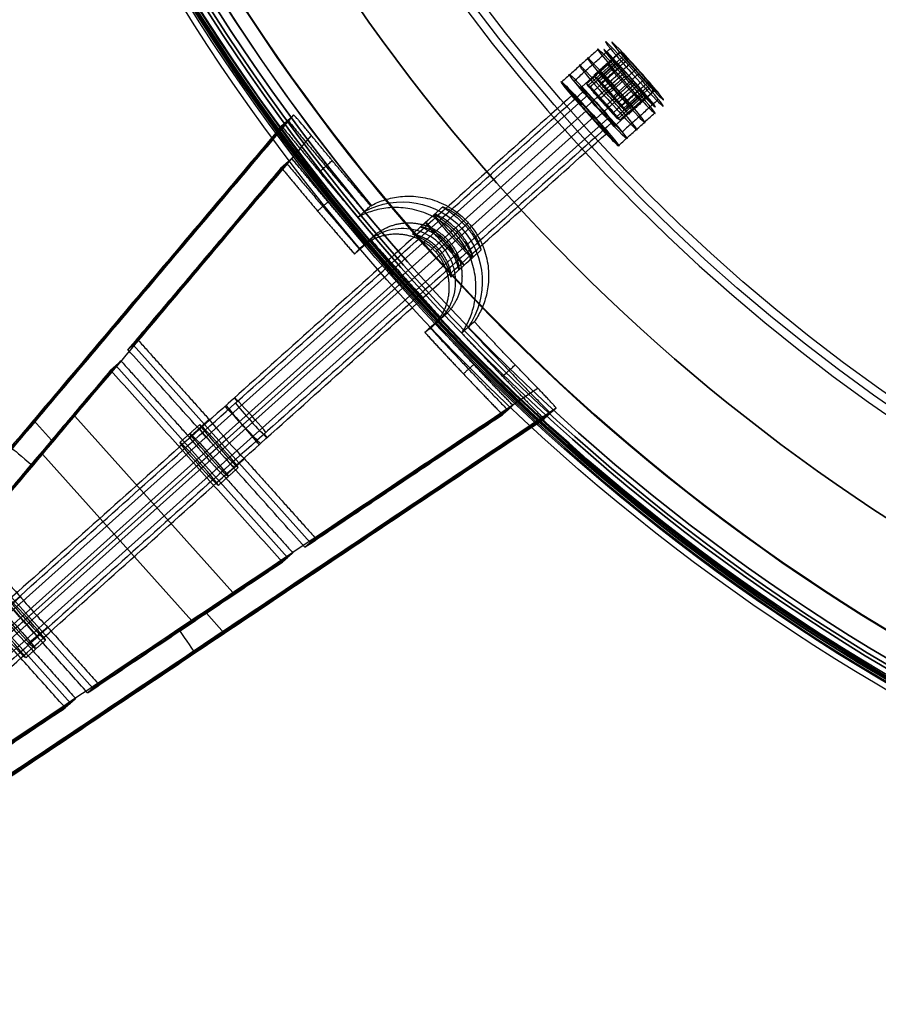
# Model space of a CAD drawing. Header units: millimetres. Extents: x -257 to 273, y -282 to 246.
# Tile 237 of 256: x -206 to -109, y -227 to -116. Entities that reach past the tile are written whole.
import ezdxf

# ---------------------------------------------------------------- set-up
doc = ezdxf.new("R2010")
doc.units = ezdxf.units.MM
doc.layers.add('Layer 01', color=7, linetype='Continuous', true_color=0x000000)

# ---------------------------------------------------------------- blocks, each defined once
blk = doc.blocks.new('Verpan Serie 430 Chair_Sæderamme til Serie430_Vink')
at = {"layer": 'Layer 01', "color": 254, "true_color": 0xcad1ee, "extrusion": (0, -1, 0)}
for centre, radius, start, end in [((0, 0), 226, 140.5635, 219.4365), ((0, 0), 202, 90, 270), ((0, 0, 27.5), 202.96, 90, 270)]:
    blk.add_arc(centre, radius, start, end, dxfattribs=at)
at = {"layer": 'Layer 01', "color": 254, "true_color": 0xcad1ee, "extrusion": (0, 1, 0)}
for centre, radius, start, end in [((0, 0, -27.5), 226, 320.4685, 39.5315), ((0, 0, -55), 226, 320.3436, 39.6564), ((0, 0, -55), 203.92, 270, 90)]:
    blk.add_arc(centre, radius, start, end, dxfattribs=at)
blk = doc.blocks.new('M6 x 130 Socket head cap screw')
at = {"layer": 'Layer 01', "color": 254, "true_color": 0xcad1ee}
for p, q in [((-4.88, 135.5), (-4.88, 130)), ((-4.38, 136), (-2.94, 136)), ((-2.21, 132, -1.27), (-2.21, 136, -1.27)), ((-2.21, 132, 1.27), (-2.21, 136, 1.27)), ((0, 136, 4.38), (0, 136, 2.55)), ((0, 136, -2.55), (0, 136, -4.38)), ((0, 132, -2.55), (0, 136, -2.55)), ((0, 132, 2.55), (0, 136, 2.55)), ((2.21, 132, -1.27), (2.21, 136, -1.27)), ((2.21, 132, 1.27), (2.21, 136, 1.27)), ((2.94, 136), (4.38, 136)), ((4.88, 135.5), (4.88, 130)), ((-1.47, 134, -2.55), (-2.94, 134)), ((-2.94, 134), (-1.47, 134, 2.55)), ((1.47, 134, -2.55), (-1.47, 134, -2.55)), ((-1.47, 134, 2.55), (1.47, 134, 2.55)), ((2.94, 134), (1.47, 134, -2.55)), ((1.47, 134, 2.55), (2.94, 134)), ((-2.94, 132), (2.94, 132)), ((0, 132, -2.55), (0, 132, 2.55)), ((-4.88, 130), (-2.94, 130)), ((-2.94, 130), (-2.94, 25.37)), ((0, 130, -4.88), (0, 130, -2.94)), ((0, 130, 2.94), (0, 130, 4.88)), ((2.94, 130), (2.94, 25.87)), ((2.94, 130), (4.88, 130))]:
    blk.add_line(p, q, dxfattribs=at)
blk.add_arc((-4.38, 135.5), 0.5, 90, 180, dxfattribs=at)
at = {"layer": 'Layer 01', "color": 254, "true_color": 0xcad1ee, "extrusion": (0, -1, 0)}
for centre, radius, start, end in [((0, 0, -135.5), 4.88, 90, 270), ((0, 0, -136), 4.38, 90, 270), ((0, 0, -136), 4.38, 270, 90), ((0, 0, -135.5), 4.88, 270, 90), ((0, 0, -132.75), 4.88, 90, 270), ((0, 0, -132.75), 4.88, 270, 90), ((0, 0, -130), 2.94, 90, 270), ((0, 0, -130), 2.94, 270, 90), ((0, 0, -77.56), 2.94, 90, 270), ((0, 0, -77.31), 2.94, 270, 90)]:
    blk.add_arc(centre, radius, start, end, dxfattribs=at)
at = {"layer": 'Layer 01', "color": 254, "true_color": 0xcad1ee, "extrusion": (0, 0, -1)}
blk.add_arc((-4.38, 135.5), 0.5, 90, 180, dxfattribs=at)
at = {"layer": 'Layer 01', "color": 254, "true_color": 0xcad1ee, "extrusion": (0, 1, 0)}
for start, end in [(270, 90), (90, 270)]:
    blk.add_arc((0, 0, 130), 4.88, start, end, dxfattribs=at)
at = {"layer": 'Layer 01', "color": 254, "true_color": 0xcad1ee}
for points in [[(-1.47, 136, -2.55), (-2.94, 136)], [(-2.94, 132), (-2.94, 136)], [(-2.94, 136), (-1.47, 136, 2.55)], [(1.47, 136, -2.55), (-1.47, 136, -2.55)], [(-1.47, 136, 2.55), (1.47, 136, 2.55)], [(-1.47, 136, -2.55), (-1.47, 132, -2.55)], [(-1.47, 136, 2.55), (-1.47, 132, 2.55)], [(0, 135.5, 4.88), (0, 130, 4.88)], [(0, 130, -4.88), (0, 135.5, -4.88)], [(1.47, 136, -2.55), (1.47, 132, -2.55)], [(2.94, 136), (1.47, 136, -2.55)], [(1.47, 136, 2.55), (2.94, 136)], [(1.47, 136, 2.55), (1.47, 132, 2.55)], [(2.94, 136), (2.94, 132)], [(-1.47, 132, -2.55), (-2.94, 132)], [(-2.94, 132), (-1.47, 132, 2.55)], [(1.47, 132, -2.55), (-1.47, 132, -2.55)], [(-1.47, 132, 2.55), (1.47, 132, 2.55)], [(2.94, 132), (1.47, 132, -2.55)], [(1.47, 132, 2.55), (2.94, 132)], [(0, 130, 2.94), (0, 25.62, 2.94)], [(0, 25.12, -2.94), (0, 130, -2.94)]]:
    blk.add_open_spline(points, degree=1, dxfattribs=at)
blk = doc.blocks.new('Vepan Serie 430 - Upholstery')
at = {"layer": 'Layer 01', "color": 250, "true_color": 0x404040, "extrusion": (0, -1, 0)}
for centre, radius in [((0, 0, -65.32), 224.34), ((0, 0, -64.32), 224.26), ((0, 0, -61.33), 229.1), ((0, 0, -61.33), 228), ((0, 0, -61.33), 227), ((0, 0, -60.83), 228), ((0, 0, -60.33), 230.1), ((0, 0, -60.33), 229.1), ((0, 0, -60.83), 227), ((0, 0, -59.83), 230.1), ((0, 0, -59.33), 230.1), ((0, 0, -59.83), 229.1), ((0, 0, -59.33), 229.1), ((0, 0, -58.92), 228.88), ((0, 0, -58.09), 229.43), ((0, 0, -56.73), 228.6), ((0, 0, -56.73), 228.6), ((0, 0, -56.73), 227.6), ((0, 0, -56.73), 227.6), ((0, 0, -28.36), 227.6), ((0, 0, -28.36), 228.6), ((0, 0), 213.6), ((0, 0), 228.6), ((0, 0, 0.5), 213.6)]:
    blk.add_arc(centre, radius, 90, 270, dxfattribs=at)
at = {"layer": 'Layer 01', "color": 250, "true_color": 0x404040, "extrusion": (0, 1, 0)}
for centre, radius in [((0, 0, 61.33), 229), ((0, 0, 60.33), 228), ((0, 0, 60.33), 227), ((0, 0, 58.81), 228.71), ((0, 0, 57.98), 229.27), ((0, 0), 227.6), ((0, 0, -1), 227.6), ((0, 0, -1), 213.6)]:
    blk.add_arc(centre, radius, 270, 90, dxfattribs=at)
blk = doc.blocks.new('Verpan Serie 430 Chair_Afstandsklods_extruderet_med nedsænket bundplade')
at = {"layer": 'Layer 01', "color": 253, "true_color": 0x999999}
for p, q in [((-6, -55.31, -2), (-6, -0.31, -2)), ((0, 0, 7), (0, -6.75, 7)), ((0, 0, 7), (0, -0.1, 4)), ((0, -0.33, -2.46), (0, -3.4, -90.46)), ((0, -0.33, -2.46), (0, -10.32, -2.11)), ((6, -55.31, -2), (6, -0.31, -2)), ((-13.35, -1.66, -40.51), (13.35, -1.66, -40.51)), ((-22.15, -3.21, 0.54), (-8.49, -6.6, -96.46)), ((-15.32, -56.92, -47.96), (-15.32, -4.91, -47.96)), ((-5.92, -5.33, -2.29), (5.92, -5.33, -2.29)), ((15.32, -56.92, -47.96), (15.32, -4.91, -47.96)), ((0, -6.75, -90.46), (0, -6.75, -87.84)), ((0, -6.75, 4), (0, -6.75, 7)), ((-16.81, -55.8, -15.88), (-16.81, -10.81, -15.88)), ((0, -10.32, -2.11), (0, -13.3, -87.46)), ((16.81, -55.8, -15.88), (16.81, -10.81, -15.88)), ((-12.67, -56.82, -45.23), (-12.67, -11.83, -45.23)), ((-12.6, -11.85, -45.73), (12.6, -11.85, -45.73)), ((12.67, -56.82, -45.23), (12.67, -11.83, -45.23)), ((-8.43, -57.87, -75.32), (-8.43, -12.88, -75.32)), ((0, -13.25, 4), (0, -13.25, 7)), ((0, -13.25, -90.46), (0, -13.25, -87.61)), ((0, -41.75, -29.15), (0, -13.25, -29.15)), ((0, -41.75, -58.3), (0, -13.25, -58.3)), ((0, -41.75, -32.15), (0, -13.25, -32.15)), ((0, -41.75, -61.3), (0, -13.25, -61.3)), ((0, -13.25, -61.3), (0, -13.25, -58.3)), ((0, -13.25, -32.15), (0, -13.25, -29.15)), ((0, -13.25, 7), (0, -41.75, 7)), ((8.43, -57.87, -75.32), (8.43, -12.88, -75.32)), ((-8.49, -30.91, -96.46), (-22.15, -30.91, 0.54)), ((22.15, -30.91, 0.54), (8.49, -30.91, -96.46)), ((-14.94, -33.3, -29.15), (-18.68, -33.3, -2.62)), ((-14.94, -33.77, -29.15), (14.94, -33.77, -29.15)), ((-14.51, -33.87, -32.15), (14.51, -33.87, -32.15)), ((-10.83, -34.33, -58.3), (-14.51, -34.33, -32.15)), ((14.51, -34.33, -32.15), (10.83, -34.33, -58.3)), ((18.68, -33.3, -2.62), (14.94, -33.3, -29.15)), ((-10.83, -34.78, -58.3), (10.83, -34.78, -58.3)), ((-10.41, -34.89, -61.3), (10.41, -34.89, -61.3)), ((-6.46, -35.38, -89.34), (-10.41, -35.38, -61.3)), ((10.41, -35.38, -61.3), (6.46, -35.38, -89.34)), ((0, -41.75, -90.46), (0, -41.75, -87.46)), ((0, -41.75, -61.3), (0, -41.75, -58.3)), ((0, -41.75, -32.15), (0, -41.75, -29.15)), ((0, -41.75, 4), (0, -41.75, 7)), ((0, -48.25, 4), (0, -48.25, 7)), ((0, -48.25, -32.15), (0, -48.25, -29.15)), ((0, -48.25, -61.3), (0, -48.25, -58.3)), ((0, -48.25, -90.46), (0, -48.25, -87.46)), ((0, -56.26, -29.15), (0, -48.25, -29.15)), ((0, -57.28, -58.3), (0, -48.25, -58.3)), ((0, -56.37, -32.15), (0, -48.25, -32.15)), ((0, -57.39, -61.3), (0, -48.25, -61.3)), ((0, -48.25, 7), (0, -55, 7)), ((0, -55.1, 4), (0, -55, 7)), ((0, -56.37, -32.15), (0, -56.26, -29.15)), ((-16.11, -56.72, -42.37), (-13.08, -56.72, -42.37)), ((0, -57.39, -61.3), (0, -57.28, -58.3)), ((13.08, -56.72, -42.37), (16.11, -56.72, -42.37)), ((0, -58.4, -90.46), (0, -58.3, -87.46))]:
    blk.add_line(p, q, dxfattribs=at)
at = {"layer": 'Layer 01', "color": 253, "true_color": 0x999999, "extrusion": (0.139413, -0.034559, -0.989631)}
blk.add_arc((-7.73, -17.52, 45.62), 3, 256.2165, 345.9376, dxfattribs=at)
at = {"layer": 'Layer 01', "color": 253, "true_color": 0x999999, "extrusion": (0.139413, 0.034559, 0.989631)}
blk.add_arc((-7.73, -17.52, -45.62), 3, 256.2165, 345.9376, dxfattribs=at)
at = {"layer": 'Layer 01', "color": 253, "true_color": 0x999999}
for centre, start, end in [((0, -10, -89.45), 0, 180), ((0, -10, 5.02), 0, 180), ((0, -10, 5.02), 180, 0), ((0, -10, -89.34), 180, 0), ((0, -10, -30.65), 203.9817, 336.0183), ((0, -10, -59.8), 226.0282, 313.9718), ((0, -45, -89.26), 0, 180), ((0, -45, -59.8), 0, 180), ((0, -45, -30.65), 0, 180), ((0, -45, 5.02), 0, 180), ((0, -45, -32.15), 180, 0), ((0, -45, -61.3), 180, 0), ((0, -45, 5.02), 180, 0), ((0, -45, -30.65), 180, 0), ((0, -45, -59.8), 180, 0), ((0, -45, -89.26), 180, 0)]:
    blk.add_arc(centre, 3.25, start, end, dxfattribs=at)
at = {"layer": 'Layer 01', "color": 253, "true_color": 0x999999, "extrusion": (0, 0, -1)}
for centre, start, end in [((0, -10, 29.15), 202.9748, 337.0252), ((0, -10, 32.15), 204.9964, 335.0036), ((0, -10, 58.3), 224.7137, 315.2863), ((0, -10, 61.3), 227.3747, 312.6253), ((0, -45, 61.3), 0, 180), ((0, -45, 58.3), 0, 180), ((0, -45, 32.15), 0, 180), ((0, -45, 29.15), 0, 180), ((0, -45, 29.15), 180, 0), ((0, -45, 58.3), 180, 0)]:
    blk.add_arc(centre, 3.25, start, end, dxfattribs=at)
at = {"layer": 'Layer 01', "color": 253, "true_color": 0x999999, "extrusion": (0, -1, 0)}
blk.add_arc((0, -2, 27.54), 9, 13.3939, 166.6061, dxfattribs=at)
at = {"layer": 'Layer 01', "color": 253, "true_color": 0x999999, "extrusion": (0, 1, 0)}
for centre, radius, start, end in [((0, -2, -27.73), 6, 350.779, 90), ((0, -2, -27.73), 6, 90, 189.221), ((0, -99.46, -31.01), 9, 19.4712, 90), ((0, -99.46, -31.01), 9, 90, 160.5288), ((0, -99.46, -35.83), 12, 57.4419, 90), ((0, -99.46, -35.83), 12, 90, 122.5581)]:
    blk.add_arc(centre, radius, start, end, dxfattribs=at)
at = {"layer": 'Layer 01', "color": 253, "true_color": 0x999999}
for points, knots in [([(-22.15, -3.21, 0.54), (-22.15, -2.81, 0.54), (-22.07, -2.42, 0.54), (-21.84, -1.88, 0.53), (-21.74, -1.7, 0.52), (-21.52, -1.38, 0.51), (-21.39, -1.23, 0.51), (-21.11, -0.95, 0.49), (-20.95, -0.83, 0.49), (-20.63, -0.62, 0.47), (-20.45, -0.53, 0.46), (-20.09, -0.38, 0.45), (-19.89, -0.32, 0.44), (-19.51, -0.25, 0.42), (-19.31, -0.23, 0.41), (-19.12, -0.23, 0.4)], [-4.743849, -4.743849, -4.743849, -4.743849, -3.557887, -3.557887, -2.964905, -2.964905, -2.371924, -2.371924, -1.778943, -1.778943, -1.185962, -1.185962, -0.592981, -0.592981, 0, 0, 0, 0]), ([(19.12, -0.23, 0.4), (19.31, -0.23, 0.41), (19.51, -0.25, 0.42), (19.9, -0.32, 0.44), (20.09, -0.38, 0.45), (20.63, -0.6, 0.47), (20.97, -0.82, 0.49), (21.39, -1.23, 0.51), (21.52, -1.38, 0.51), (21.75, -1.71, 0.52), (21.84, -1.88, 0.53), (21.99, -2.24, 0.54), (22.05, -2.43, 0.54), (22.13, -2.82, 0.54), (22.15, -3.01, 0.54), (22.15, -3.21, 0.54)], [-4.743423, -4.743423, -4.743423, -4.743423, -4.150495, -4.150495, -3.557567, -3.557567, -2.371712, -2.371712, -1.778784, -1.778784, -1.185856, -1.185856, -0.592928, -0.592928, 0, 0, 0, 0]), ([(-5.99, -3.48, -92.74), (-6.36, -3.49, -93.07), (-6.69, -3.59, -93.42), (-7.29, -3.9, -94.15), (-7.54, -4.1, -94.52), (-7.85, -4.49, -95.06), (-7.95, -4.63, -95.24), (-8.12, -4.93, -95.58), (-8.2, -5.1, -95.74), (-8.33, -5.47, -96.05), (-8.38, -5.67, -96.19), (-8.44, -6, -96.34), (-8.46, -6.11, -96.38), (-8.48, -6.35, -96.44), (-8.49, -6.47, -96.46), (-8.49, -6.6, -96.46)], [-5.91571, -5.91571, -5.91571, -5.91571, -4.436783, -4.436783, -2.957855, -2.957855, -2.218391, -2.218391, -1.478928, -1.478928, -0.739464, -0.739464, -0.369732, -0.369732, 0, 0, 0, 0]), ([(8.49, -6.6, -96.46), (8.49, -6.35, -96.46), (8.46, -6.11, -96.39), (8.38, -5.67, -96.18), (8.33, -5.47, -96.05), (8.2, -5.1, -95.74), (8.12, -4.93, -95.58), (7.95, -4.63, -95.24), (7.85, -4.48, -95.06), (7.53, -4.1, -94.52), (7.28, -3.89, -94.15), (6.69, -3.59, -93.42), (6.36, -3.49, -93.07), (5.99, -3.48, -92.74)], [-5.920759, -5.920759, -5.920759, -5.920759, -5.180664, -5.180664, -4.440569, -4.440569, -3.700474, -3.700474, -2.96038, -2.96038, -1.48019, -1.48019, 0, 0, 0, 0]), ([(0, -6.75, -90.46), (-0.21, -6.75, -90.46), (-0.43, -6.77, -90.46), (-0.85, -6.86, -90.49), (-1.05, -6.92, -90.52), (-1.45, -7.08, -90.57), (-1.64, -7.18, -90.6), (-1.98, -7.42, -90.68), (-2.15, -7.55, -90.72), (-2.45, -7.85, -90.79), (-2.58, -8.01, -90.83), (-2.82, -8.36, -90.91), (-2.92, -8.55, -90.94), (-3.08, -8.95, -91), (-3.14, -9.15, -91.02), (-3.23, -9.57, -91.06), (-3.25, -9.79, -91.06), (-3.25, -10, -91.06)], [0, 0, 0, 0, 0.644757, 0.644757, 1.289513, 1.289513, 1.93427, 1.93427, 2.579026, 2.579026, 3.223783, 3.223783, 3.868539, 3.868539, 4.513296, 4.513296, 5.158052, 5.158052, 5.158052, 5.158052]), ([(-3.25, -10, 6.39), (-3.25, -9.79, 6.39), (-3.23, -9.57, 6.4), (-3.14, -9.15, 6.43), (-3.08, -8.95, 6.46), (-2.92, -8.56, 6.51), (-2.82, -8.37, 6.55), (-2.58, -8.02, 6.62), (-2.45, -7.85, 6.66), (-2.15, -7.55, 6.74), (-1.99, -7.42, 6.78), (-1.64, -7.18, 6.85), (-1.45, -7.08, 6.88), (-1.05, -6.92, 6.94), (-0.85, -6.86, 6.96), (-0.43, -6.77, 6.99), (-0.21, -6.75, 7), (0.22, -6.75, 7), (0.43, -6.77, 6.99), (0.85, -6.86, 6.96), (1.06, -6.92, 6.94), (1.64, -7.16, 6.86), (2, -7.4, 6.78), (2.45, -7.85, 6.66), (2.58, -8.02, 6.62), (2.82, -8.37, 6.55), (2.92, -8.55, 6.51), (3.08, -8.95, 6.46), (3.14, -9.15, 6.43), (3.23, -9.57, 6.4), (3.25, -9.78, 6.39), (3.25, -10, 6.39)], [0, 0, 0, 0, 0.645135, 0.645135, 1.290269, 1.290269, 1.935404, 1.935404, 2.580538, 2.580538, 3.225673, 3.225673, 3.870808, 3.870808, 4.515942, 4.515942, 5.161077, 5.161077, 5.806211, 5.806211, 6.451346, 6.451346, 7.741615, 7.741615, 8.38675, 8.38675, 9.031884, 9.031884, 9.677019, 9.677019, 10.322154, 10.322154, 10.322154, 10.322154]), ([(0, -6.75, 4), (-0.22, -6.75, 4), (-0.43, -6.77, 3.99), (-0.86, -6.86, 3.94), (-1.06, -6.92, 3.91), (-1.45, -7.09, 3.82), (-1.64, -7.19, 3.77), (-1.99, -7.42, 3.66), (-2.15, -7.55, 3.6), (-2.44, -7.85, 3.48), (-2.58, -8.01, 3.42), (-2.81, -8.36, 3.3), (-2.91, -8.54, 3.25), (-3.08, -8.94, 3.15), (-3.14, -9.14, 3.11), (-3.23, -9.56, 3.06), (-3.25, -9.78, 3.04), (-3.25, -10, 3.04)], [0, 0, 0, 0, 0.652917, 0.652917, 1.305835, 1.305835, 1.958752, 1.958752, 2.61167, 2.61167, 3.264587, 3.264587, 3.917504, 3.917504, 4.570422, 4.570422, 5.223339, 5.223339, 5.223339, 5.223339]), ([(-3.25, -10, -88.19), (-3.25, -9.79, -88.2), (-3.23, -9.57, -88.2), (-3.15, -9.15, -88.19), (-3.08, -8.95, -88.18), (-2.92, -8.56, -88.15), (-2.82, -8.37, -88.13), (-2.58, -8.02, -88.09), (-2.45, -7.85, -88.06), (-2, -7.4, -87.98), (-1.64, -7.16, -87.93), (-1.05, -6.92, -87.88), (-0.85, -6.85, -87.86), (-0.43, -6.77, -87.84), (-0.21, -6.75, -87.84), (0.21, -6.75, -87.84), (0.43, -6.77, -87.84), (0.84, -6.85, -87.86), (1.05, -6.92, -87.88), (1.64, -7.16, -87.93), (2, -7.4, -87.99), (2.45, -7.85, -88.06), (2.58, -8.02, -88.09), (2.82, -8.37, -88.13), (2.92, -8.56, -88.15), (3.08, -8.95, -88.18), (3.15, -9.16, -88.19), (3.23, -9.57, -88.2), (3.25, -9.78, -88.2), (3.25, -10, -88.19)], [0, 0, 0, 0, 0.642101, 0.642101, 1.284203, 1.284203, 1.926304, 1.926304, 2.568406, 2.568406, 3.852609, 3.852609, 4.49471, 4.49471, 5.136812, 5.136812, 5.778913, 5.778913, 6.421015, 6.421015, 7.705218, 7.705218, 8.347319, 8.347319, 8.989421, 8.989421, 9.631522, 9.631522, 10.273623, 10.273623, 10.273623, 10.273623]), ([(0, -6.75, 4), (0.22, -6.75, 4), (0.44, -6.77, 3.99), (0.86, -6.86, 3.94), (1.06, -6.92, 3.91), (1.46, -7.09, 3.82), (1.64, -7.19, 3.77), (1.99, -7.42, 3.66), (2.15, -7.56, 3.6), (2.45, -7.85, 3.48), (2.58, -8.01, 3.42), (2.81, -8.36, 3.3), (2.91, -8.55, 3.25), (3.08, -8.94, 3.15), (3.14, -9.14, 3.11), (3.23, -9.56, 3.06), (3.25, -9.78, 3.04), (3.25, -10, 3.04)], [-5.223337, -5.223337, -5.223337, -5.223337, -4.57042, -4.57042, -3.917503, -3.917503, -3.264586, -3.264586, -2.611669, -2.611669, -1.958751, -1.958751, -1.305834, -1.305834, -0.652917, -0.652917, 0, 0, 0, 0]), ([(0, -6.75, -90.46), (0.21, -6.75, -90.46), (0.43, -6.77, -90.46), (0.85, -6.86, -90.49), (1.05, -6.92, -90.52), (1.45, -7.08, -90.57), (1.63, -7.18, -90.6), (1.99, -7.42, -90.68), (2.15, -7.55, -90.72), (2.45, -7.85, -90.79), (2.58, -8.02, -90.83), (2.82, -8.37, -90.91), (2.92, -8.55, -90.94), (3.08, -8.95, -91), (3.14, -9.15, -91.02), (3.23, -9.57, -91.06), (3.25, -9.78, -91.06), (3.25, -10, -91.06)], [-5.158064, -5.158064, -5.158064, -5.158064, -4.513306, -4.513306, -3.868548, -3.868548, -3.22379, -3.22379, -2.579032, -2.579032, -1.934274, -1.934274, -1.289516, -1.289516, -0.644758, -0.644758, 0, 0, 0, 0]), ([(-3.25, -10, -91.06), (-3.25, -10.21, -91.06), (-3.23, -10.43, -91.06), (-3.14, -10.85, -91.02), (-3.08, -11.05, -91), (-2.92, -11.44, -90.94), (-2.82, -11.63, -90.91), (-2.58, -11.98, -90.83), (-2.45, -12.15, -90.8), (-2.15, -12.45, -90.72), (-1.99, -12.58, -90.68), (-1.64, -12.82, -90.61), (-1.45, -12.92, -90.57), (-1.05, -13.08, -90.52), (-0.85, -13.14, -90.49), (-0.43, -13.23, -90.46), (-0.21, -13.25, -90.46), (0, -13.25, -90.46)], [0, 0, 0, 0, 0.644756, 0.644756, 1.289513, 1.289513, 1.934269, 1.934269, 2.579026, 2.579026, 3.223782, 3.223782, 3.868539, 3.868539, 4.513295, 4.513295, 5.158052, 5.158052, 5.158052, 5.158052]), ([(3.25, -10, 6.39), (3.25, -10.22, 6.39), (3.23, -10.43, 6.4), (3.14, -10.85, 6.43), (3.08, -11.05, 6.46), (2.92, -11.45, 6.51), (2.82, -11.63, 6.55), (2.58, -11.98, 6.62), (2.45, -12.15, 6.66), (2.15, -12.45, 6.74), (1.99, -12.58, 6.78), (1.64, -12.82, 6.85), (1.45, -12.92, 6.89), (1.06, -13.08, 6.94), (0.85, -13.14, 6.96), (0.43, -13.23, 6.99), (0.22, -13.25, 7), (-0.21, -13.25, 7), (-0.43, -13.23, 6.99), (-0.85, -13.14, 6.96), (-1.05, -13.08, 6.94), (-1.45, -12.92, 6.89), (-1.63, -12.82, 6.85), (-1.98, -12.58, 6.78), (-2.15, -12.45, 6.74), (-2.45, -12.15, 6.66), (-2.58, -11.99, 6.62), (-2.82, -11.64, 6.55), (-2.92, -11.45, 6.51), (-3.08, -11.05, 6.46), (-3.14, -10.85, 6.43), (-3.23, -10.43, 6.4), (-3.25, -10.21, 6.39), (-3.25, -10, 6.39)], [0, 0, 0, 0, 0.644757, 0.644757, 1.289514, 1.289514, 1.934272, 1.934272, 2.579029, 2.579029, 3.223786, 3.223786, 3.868543, 3.868543, 4.513301, 4.513301, 5.158058, 5.158058, 5.802815, 5.802815, 6.447572, 6.447572, 7.09233, 7.09233, 7.737087, 7.737087, 8.381844, 8.381844, 9.026601, 9.026601, 9.671358, 9.671358, 10.316116, 10.316116, 10.316116, 10.316116]), ([(-3.25, -10, 3.04), (-3.25, -10.22, 3.04), (-3.23, -10.43, 3.06), (-3.14, -10.85, 3.11), (-3.08, -11.06, 3.15), (-2.84, -11.64, 3.29), (-2.6, -12, 3.42), (-2.16, -12.44, 3.6), (-1.99, -12.57, 3.66), (-1.65, -12.81, 3.77), (-1.46, -12.91, 3.82), (-1.07, -13.08, 3.91), (-0.86, -13.14, 3.94), (-0.44, -13.23, 3.99), (-0.22, -13.25, 4), (0, -13.25, 4)], [0, 0, 0, 0, 0.653657, 0.653657, 1.307314, 1.307314, 2.614627, 2.614627, 3.268284, 3.268284, 3.921941, 3.921941, 4.575598, 4.575598, 5.229255, 5.229255, 5.229255, 5.229255]), ([(3.25, -10, -88.19), (3.25, -10.22, -88.19), (3.23, -10.43, -88.17), (3.14, -10.85, -88.13), (3.08, -11.05, -88.11), (2.92, -11.45, -88.05), (2.82, -11.63, -88.02), (2.58, -11.98, -87.95), (2.45, -12.15, -87.91), (2, -12.6, -87.8), (1.64, -12.84, -87.74), (1.05, -13.08, -87.66), (0.85, -13.15, -87.64), (0.43, -13.23, -87.62), (0.21, -13.25, -87.61), (-0.22, -13.25, -87.61), (-0.43, -13.23, -87.62), (-0.85, -13.14, -87.64), (-1.05, -13.08, -87.66), (-1.45, -12.92, -87.71), (-1.64, -12.82, -87.74), (-1.99, -12.58, -87.8), (-2.15, -12.45, -87.84), (-2.45, -12.15, -87.91), (-2.58, -11.98, -87.95), (-2.82, -11.63, -88.02), (-2.92, -11.44, -88.05), (-3.08, -11.05, -88.11), (-3.14, -10.85, -88.13), (-3.23, -10.43, -88.17), (-3.25, -10.21, -88.19), (-3.25, -10, -88.19)], [0, 0, 0, 0, 0.644445, 0.644445, 1.28889, 1.28889, 1.933336, 1.933336, 2.577781, 2.577781, 3.866671, 3.866671, 4.511116, 4.511116, 5.155562, 5.155562, 5.800007, 5.800007, 6.444452, 6.444452, 7.088897, 7.088897, 7.733342, 7.733342, 8.377788, 8.377788, 9.022233, 9.022233, 9.666678, 9.666678, 10.311123, 10.311123, 10.311123, 10.311123]), ([(3.25, -10.01, -88.19), (2.2, -10, -87.88), (0, -9.99, -87.57), (-2.2, -10, -87.88), (-3.25, -10.01, -88.19)], [-0.2865445, -0.2865445, -0.2865445, -0.2865445, 0, 0.2865444, 0.2865444, 0.2865444, 0.2865444]), ([(3.25, -10, 3.04), (3.25, -10.22, 3.04), (3.23, -10.43, 3.06), (3.14, -10.86, 3.11), (3.08, -11.06, 3.15), (2.83, -11.65, 3.29), (2.59, -12, 3.42), (2.15, -12.44, 3.6), (1.99, -12.58, 3.66), (1.64, -12.81, 3.77), (1.45, -12.91, 3.82), (1.06, -13.08, 3.91), (0.85, -13.14, 3.94), (0.43, -13.23, 3.99), (0.22, -13.25, 4), (0, -13.25, 4)], [-5.229323, -5.229323, -5.229323, -5.229323, -4.575658, -4.575658, -3.921992, -3.921992, -2.614662, -2.614662, -1.960996, -1.960996, -1.307331, -1.307331, -0.653665, -0.653665, 0, 0, 0, 0]), ([(3.25, -10, -91.06), (3.25, -10.22, -91.06), (3.23, -10.43, -91.06), (3.14, -10.85, -91.02), (3.08, -11.05, -91), (2.92, -11.45, -90.94), (2.82, -11.63, -90.91), (2.58, -11.99, -90.83), (2.45, -12.15, -90.79), (2, -12.6, -90.68), (1.64, -12.84, -90.6), (1.05, -13.08, -90.52), (0.85, -13.14, -90.49), (0.43, -13.23, -90.46), (0.21, -13.25, -90.46), (0, -13.25, -90.46)], [-5.164108, -5.164108, -5.164108, -5.164108, -4.518594, -4.518594, -3.873081, -3.873081, -3.227567, -3.227567, -2.582054, -2.582054, -1.291027, -1.291027, -0.645513, -0.645513, 0, 0, 0, 0]), ([(-3.25, -45, -87.91), (-3.25, -44.79, -87.91), (-3.23, -44.57, -87.9), (-3.15, -44.15, -87.88), (-3.08, -43.95, -87.86), (-2.92, -43.56, -87.82), (-2.82, -43.37, -87.79), (-2.58, -43.02, -87.74), (-2.45, -42.85, -87.71), (-2.15, -42.55, -87.65), (-1.98, -42.42, -87.62), (-1.63, -42.18, -87.57), (-1.45, -42.08, -87.54), (-1.05, -41.92, -87.5), (-0.85, -41.85, -87.48), (-0.43, -41.77, -87.46), (-0.21, -41.75, -87.46), (0, -41.75, -87.46)], [0, 0, 0, 0, 0.642222, 0.642222, 1.284445, 1.284445, 1.926667, 1.926667, 2.56889, 2.56889, 3.211112, 3.211112, 3.853335, 3.853335, 4.495557, 4.495557, 5.137779, 5.137779, 5.137779, 5.137779]), ([(0, -41.75, -90.46), (-0.21, -41.75, -90.46), (-0.43, -41.77, -90.46), (-0.85, -41.86, -90.49), (-1.05, -41.92, -90.52), (-1.44, -42.08, -90.57), (-1.63, -42.18, -90.6), (-1.99, -42.42, -90.68), (-2.15, -42.55, -90.72), (-2.45, -42.85, -90.79), (-2.58, -43.01, -90.83), (-2.82, -43.36, -90.91), (-2.92, -43.55, -90.94), (-3.08, -43.95, -91), (-3.14, -44.15, -91.02), (-3.23, -44.57, -91.06), (-3.25, -44.79, -91.06), (-3.25, -45, -91.06)], [0, 0, 0, 0, 0.644756, 0.644756, 1.289513, 1.289513, 1.934269, 1.934269, 2.579026, 2.579026, 3.223782, 3.223782, 3.868539, 3.868539, 4.513295, 4.513295, 5.158052, 5.158052, 5.158052, 5.158052]), ([(-3.25, -45, 6.39), (-3.25, -44.79, 6.39), (-3.23, -44.57, 6.4), (-3.14, -44.15, 6.43), (-3.08, -43.95, 6.46), (-2.92, -43.56, 6.51), (-2.82, -43.37, 6.55), (-2.58, -43.02, 6.62), (-2.45, -42.85, 6.66), (-2.15, -42.55, 6.74), (-1.99, -42.42, 6.78), (-1.64, -42.18, 6.85), (-1.45, -42.08, 6.88), (-1.05, -41.92, 6.94), (-0.85, -41.86, 6.96), (-0.43, -41.77, 6.99), (-0.21, -41.75, 7), (0.22, -41.75, 7), (0.43, -41.77, 6.99), (0.85, -41.86, 6.96), (1.06, -41.92, 6.94), (1.64, -42.16, 6.86), (2, -42.4, 6.78), (2.45, -42.85, 6.66), (2.58, -43.02, 6.62), (2.82, -43.37, 6.55), (2.92, -43.55, 6.51), (3.08, -43.95, 6.46), (3.14, -44.15, 6.43), (3.23, -44.57, 6.4), (3.25, -44.78, 6.39), (3.25, -45, 6.39)], [0, 0, 0, 0, 0.645135, 0.645135, 1.290269, 1.290269, 1.935404, 1.935404, 2.580538, 2.580538, 3.225673, 3.225673, 3.870808, 3.870808, 4.515942, 4.515942, 5.161077, 5.161077, 5.806211, 5.806211, 6.451346, 6.451346, 7.741615, 7.741615, 8.38675, 8.38675, 9.031884, 9.031884, 9.677019, 9.677019, 10.322154, 10.322154, 10.322154, 10.322154]), ([(0, -41.75, 4), (-0.22, -41.75, 4), (-0.43, -41.77, 3.99), (-0.86, -41.86, 3.94), (-1.06, -41.92, 3.91), (-1.45, -42.09, 3.82), (-1.64, -42.19, 3.77), (-1.99, -42.42, 3.66), (-2.15, -42.55, 3.6), (-2.44, -42.85, 3.48), (-2.58, -43.01, 3.42), (-2.81, -43.36, 3.3), (-2.91, -43.54, 3.25), (-3.08, -43.94, 3.15), (-3.14, -44.14, 3.11), (-3.23, -44.56, 3.06), (-3.25, -44.78, 3.04), (-3.25, -45, 3.04)], [0, 0, 0, 0, 0.652917, 0.652917, 1.305835, 1.305835, 1.958752, 1.958752, 2.61167, 2.61167, 3.264587, 3.264587, 3.917504, 3.917504, 4.570422, 4.570422, 5.223339, 5.223339, 5.223339, 5.223339]), ([(0, -41.75, 4), (0.22, -41.75, 4), (0.44, -41.77, 3.99), (0.86, -41.86, 3.94), (1.06, -41.92, 3.91), (1.46, -42.09, 3.82), (1.64, -42.19, 3.77), (1.99, -42.42, 3.66), (2.15, -42.56, 3.6), (2.45, -42.85, 3.48), (2.58, -43.01, 3.42), (2.81, -43.36, 3.3), (2.91, -43.55, 3.25), (3.08, -43.94, 3.15), (3.14, -44.14, 3.11), (3.23, -44.56, 3.06), (3.25, -44.78, 3.04), (3.25, -45, 3.04)], [-5.223337, -5.223337, -5.223337, -5.223337, -4.57042, -4.57042, -3.917503, -3.917503, -3.264586, -3.264586, -2.611669, -2.611669, -1.958751, -1.958751, -1.305834, -1.305834, -0.652917, -0.652917, 0, 0, 0, 0]), ([(0, -41.75, -90.46), (0.21, -41.75, -90.46), (0.43, -41.77, -90.46), (0.85, -41.86, -90.49), (1.05, -41.92, -90.52), (1.45, -42.08, -90.57), (1.64, -42.18, -90.61), (1.99, -42.42, -90.68), (2.15, -42.55, -90.72), (2.45, -42.85, -90.8), (2.58, -43.02, -90.83), (2.82, -43.37, -90.91), (2.92, -43.55, -90.94), (3.08, -43.95, -91), (3.14, -44.15, -91.02), (3.23, -44.57, -91.06), (3.25, -44.79, -91.06), (3.25, -45, -91.06)], [-5.158051, -5.158051, -5.158051, -5.158051, -4.513294, -4.513294, -3.868538, -3.868538, -3.223782, -3.223782, -2.579025, -2.579025, -1.934269, -1.934269, -1.289513, -1.289513, -0.644756, -0.644756, 0, 0, 0, 0]), ([(0, -41.75, -87.46), (0.21, -41.75, -87.46), (0.43, -41.77, -87.46), (0.84, -41.85, -87.48), (1.05, -41.92, -87.5), (1.44, -42.08, -87.54), (1.63, -42.18, -87.57), (1.98, -42.42, -87.62), (2.15, -42.55, -87.65), (2.45, -42.85, -87.71), (2.58, -43.02, -87.74), (2.82, -43.37, -87.79), (2.92, -43.55, -87.82), (3.08, -43.95, -87.86), (3.14, -44.15, -87.88), (3.23, -44.57, -87.9), (3.25, -44.78, -87.91), (3.25, -45, -87.91)], [0, 0, 0, 0, 0.642222, 0.642222, 1.284444, 1.284444, 1.926666, 1.926666, 2.568888, 2.568888, 3.21111, 3.21111, 3.853332, 3.853332, 4.495554, 4.495554, 5.137776, 5.137776, 5.137776, 5.137776]), ([(0, -48.25, -87.46), (-0.21, -48.25, -87.46), (-0.43, -48.23, -87.46), (-0.85, -48.14, -87.49), (-1.05, -48.08, -87.5), (-1.64, -47.84, -87.56), (-2, -47.6, -87.62), (-2.45, -47.15, -87.71), (-2.58, -46.98, -87.74), (-2.82, -46.63, -87.79), (-2.92, -46.44, -87.82), (-3.08, -46.05, -87.86), (-3.15, -45.85, -87.88), (-3.23, -45.43, -87.9), (-3.25, -45.21, -87.91), (-3.25, -45, -87.91)], [0, 0, 0, 0, 0.642994, 0.642994, 1.285988, 1.285988, 2.571976, 2.571976, 3.21497, 3.21497, 3.857964, 3.857964, 4.500958, 4.500958, 5.143951, 5.143951, 5.143951, 5.143951]), ([(-3.25, -45, -91.06), (-3.25, -45.21, -91.06), (-3.23, -45.43, -91.06), (-3.15, -45.85, -91.02), (-3.08, -46.05, -91), (-2.84, -46.64, -90.91), (-2.6, -47, -90.83), (-2.15, -47.45, -90.72), (-1.99, -47.58, -90.68), (-1.63, -47.82, -90.6), (-1.45, -47.92, -90.57), (-1.06, -48.08, -90.52), (-0.85, -48.14, -90.49), (-0.43, -48.23, -90.46), (-0.22, -48.25, -90.46), (0, -48.25, -90.46)], [0, 0, 0, 0, 0.64551, 0.64551, 1.291021, 1.291021, 2.582041, 2.582041, 3.227552, 3.227552, 3.873062, 3.873062, 4.518572, 4.518572, 5.164083, 5.164083, 5.164083, 5.164083]), ([(3.25, -45, 6.39), (3.25, -45.22, 6.39), (3.23, -45.43, 6.4), (3.14, -45.85, 6.43), (3.08, -46.05, 6.46), (2.92, -46.45, 6.51), (2.82, -46.63, 6.55), (2.58, -46.98, 6.62), (2.45, -47.15, 6.66), (2.15, -47.45, 6.74), (1.99, -47.58, 6.78), (1.64, -47.82, 6.85), (1.45, -47.92, 6.89), (1.06, -48.08, 6.94), (0.85, -48.14, 6.96), (0.43, -48.23, 6.99), (0.22, -48.25, 7), (-0.21, -48.25, 7), (-0.43, -48.23, 6.99), (-0.85, -48.14, 6.96), (-1.05, -48.08, 6.94), (-1.45, -47.92, 6.89), (-1.63, -47.82, 6.85), (-1.98, -47.58, 6.78), (-2.15, -47.45, 6.74), (-2.45, -47.15, 6.66), (-2.58, -46.99, 6.62), (-2.82, -46.64, 6.55), (-2.92, -46.45, 6.51), (-3.08, -46.05, 6.46), (-3.14, -45.85, 6.43), (-3.23, -45.43, 6.4), (-3.25, -45.21, 6.39), (-3.25, -45, 6.39)], [0, 0, 0, 0, 0.644757, 0.644757, 1.289514, 1.289514, 1.934272, 1.934272, 2.579029, 2.579029, 3.223786, 3.223786, 3.868543, 3.868543, 4.513301, 4.513301, 5.158058, 5.158058, 5.802815, 5.802815, 6.447572, 6.447572, 7.09233, 7.09233, 7.737087, 7.737087, 8.381844, 8.381844, 9.026601, 9.026601, 9.671358, 9.671358, 10.316116, 10.316116, 10.316116, 10.316116]), ([(-3.25, -45, 3.04), (-3.25, -45.22, 3.04), (-3.23, -45.43, 3.06), (-3.14, -45.85, 3.11), (-3.08, -46.06, 3.15), (-2.84, -46.64, 3.29), (-2.6, -47, 3.42), (-2.16, -47.44, 3.6), (-1.99, -47.57, 3.66), (-1.65, -47.81, 3.77), (-1.46, -47.91, 3.82), (-1.07, -48.08, 3.91), (-0.86, -48.14, 3.94), (-0.44, -48.23, 3.99), (-0.22, -48.25, 4), (0, -48.25, 4)], [0, 0, 0, 0, 0.653657, 0.653657, 1.307314, 1.307314, 2.614627, 2.614627, 3.268284, 3.268284, 3.921941, 3.921941, 4.575598, 4.575598, 5.229255, 5.229255, 5.229255, 5.229255]), ([(3.25, -45, 3.04), (3.25, -45.22, 3.04), (3.23, -45.43, 3.06), (3.14, -45.86, 3.11), (3.08, -46.06, 3.15), (2.83, -46.65, 3.29), (2.59, -47, 3.42), (2.15, -47.44, 3.6), (1.99, -47.58, 3.66), (1.64, -47.81, 3.77), (1.45, -47.91, 3.82), (1.06, -48.08, 3.91), (0.85, -48.14, 3.94), (0.43, -48.23, 3.99), (0.22, -48.25, 4), (0, -48.25, 4)], [-5.229323, -5.229323, -5.229323, -5.229323, -4.575658, -4.575658, -3.921992, -3.921992, -2.614662, -2.614662, -1.960996, -1.960996, -1.307331, -1.307331, -0.653665, -0.653665, 0, 0, 0, 0]), ([(3.25, -45, -91.06), (3.25, -45.21, -91.06), (3.23, -45.43, -91.06), (3.14, -45.85, -91.02), (3.08, -46.05, -91), (2.92, -46.45, -90.94), (2.82, -46.63, -90.91), (2.58, -46.99, -90.83), (2.45, -47.15, -90.79), (2.15, -47.45, -90.72), (1.98, -47.58, -90.68), (1.63, -47.82, -90.6), (1.45, -47.92, -90.57), (1.05, -48.08, -90.52), (0.85, -48.15, -90.49), (0.43, -48.23, -90.46), (0.22, -48.25, -90.46), (0, -48.25, -90.46)], [-5.158063, -5.158063, -5.158063, -5.158063, -4.513305, -4.513305, -3.868547, -3.868547, -3.223789, -3.223789, -2.579032, -2.579032, -1.934274, -1.934274, -1.289516, -1.289516, -0.644758, -0.644758, 0, 0, 0, 0]), ([(3.25, -45, -87.91), (3.25, -45.22, -87.91), (3.23, -45.43, -87.9), (3.15, -45.84, -87.88), (3.08, -46.05, -87.86), (2.92, -46.44, -87.82), (2.82, -46.63, -87.79), (2.58, -46.98, -87.74), (2.45, -47.15, -87.71), (2.15, -47.45, -87.65), (1.98, -47.58, -87.62), (1.63, -47.82, -87.57), (1.44, -47.92, -87.54), (1.05, -48.08, -87.5), (0.85, -48.15, -87.48), (0.42, -48.23, -87.46), (0.21, -48.25, -87.46), (0, -48.25, -87.46)], [0, 0, 0, 0, 0.642223, 0.642223, 1.284445, 1.284445, 1.926668, 1.926668, 2.568891, 2.568891, 3.211113, 3.211113, 3.853336, 3.853336, 4.495558, 4.495558, 5.137781, 5.137781, 5.137781, 5.137781])]:
    blk.add_open_spline(points, degree=3, knots=knots, dxfattribs=at)
for points, weights, degree in [([(-19.12, -0.23, 0.4), (-15.66, -0.24, 0.26), (-12.21, -0.24, 0.15), (-8.76, -0.24, 0.08)], [1, 0.999956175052, 0.999956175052, 1], 3), ([(8.76, -0.24, 0.08), (5.98, 0.17, 11.73), (-5.98, 0.17, 11.73), (-8.76, -0.24, 0.08)], [1, 0.48776309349, 0.48776309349, 1], 3), ([(0, -0.1, 4), (-3.73, -0.1, 4), (-6.27, -0.2, 1.26), (-5.98, -0.33, -2.46)], [1, 0.786268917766, 0.786268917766, 1], 3), ([(5.98, -0.33, -2.46), (6.27, -0.2, 1.26), (3.73, -0.1, 4), (0, -0.1, 4)], [1, 0.786268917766, 0.786268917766, 1], 3), ([(8.76, -0.24, 0.08), (12.21, -0.24, 0.15), (15.66, -0.24, 0.26), (19.12, -0.23, 0.4)], [1, 0.999956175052, 0.999956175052, 1], 3), ([(0, -3.4, -90.46), (-2.24, -3.4, -90.46), (-4.33, -3.43, -91.25), (-5.99, -3.48, -92.74)], [1, 0.956228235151, 0.956228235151, 1], 3), ([(5.99, -3.48, -92.74), (4.33, -3.43, -91.25), (2.24, -3.4, -90.46), (0, -3.4, -90.46)], [1, 0.956228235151, 0.956228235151, 1], 3), ([(-18.68, -10.34, -2.62), (-14.43, -10.35, -2.79), (-10.17, -10.35, -2.91), (-5.92, -10.35, -2.96)], [1, 0.99993448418, 0.99993448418, 1], 3), ([(-6, -10.32, -2.11), (-5.99, -10.33, -2.4), (-5.97, -10.34, -2.68), (-5.92, -10.35, -2.96)], [1, 0.998312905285, 0.998312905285, 1], 3), ([(5.92, -10.35, -2.96), (5.97, -10.34, -2.68), (5.99, -10.33, -2.4), (6, -10.32, -2.11)], [1, 0.998312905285, 0.998312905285, 1], 3), ([(5.92, -10.35, -2.96), (10.17, -10.35, -2.91), (14.43, -10.35, -2.79), (18.68, -10.34, -2.62)], [1, 0.99993448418, 0.99993448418, 1], 3), ([(-2.99, -11.27, -29.15), (-2.98, -11.3, -30.16), (-2.96, -11.34, -31.16), (-2.95, -11.37, -32.15)], [1, 0.999896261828, 0.999896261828, 1], 3), ([(2.95, -11.37, -32.15), (2.96, -11.34, -31.16), (2.98, -11.3, -30.16), (2.99, -11.27, -29.15)], [1, 0.999896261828, 0.999896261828, 1], 3), ([(0, -13.3, -87.46), (-2.3, -13.3, -87.46), (-4.52, -13.33, -88.1), (-6.46, -13.37, -89.34)], [1, 0.973271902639, 0.973271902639, 1], 3), ([(-2.31, -12.29, -58.3), (-2.27, -12.32, -59.33), (-2.24, -12.36, -60.33), (-2.2, -12.39, -61.3)], [1, 0.999820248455, 0.999820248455, 1], 3), ([(6.46, -13.37, -89.34), (4.52, -13.33, -88.1), (2.3, -13.3, -87.46), (0, -13.3, -87.46)], [1, 0.973271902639, 0.973271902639, 1], 3), ([(2.2, -12.39, -61.3), (2.24, -12.36, -60.33), (2.27, -12.32, -59.33), (2.31, -12.29, -58.3)], [1, 0.999820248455, 0.999820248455, 1], 3), ([(-8.76, -27.74, 0.08), (-15.46, -27.74, 0.21), (-22.15, -27.74, 0.54)], [0.999073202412, 0.998963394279, 0.999073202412], 2), ([(22.15, -27.74, 0.54), (15.46, -27.74, 0.21), (8.76, -27.74, 0.08)], [0.999073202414, 0.998963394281, 0.999073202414], 2), ([(-5.92, -32.84, -2.96), (-12.3, -32.84, -2.88), (-18.68, -32.84, -2.62)], [0.999388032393, 0.999289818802, 0.999388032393], 2), ([(18.68, -32.84, -2.62), (12.3, -32.84, -2.88), (5.92, -32.84, -2.96)], [0.999388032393, 0.999289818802, 0.999388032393], 2), ([(-8.76, -55.24, 0.08), (-13.22, -55.24, 0.17), (-17.69, -55.23, 0.32), (-22.15, -55.23, 0.54)], [1, 0.999926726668, 0.999926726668, 1], 3), ([(-5.92, -55.35, -2.96), (-10.17, -55.35, -2.91), (-14.43, -55.34, -2.79), (-18.68, -55.34, -2.62)], [1, 0.99993448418, 0.99993448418, 1], 3), ([(-8.76, -55.24, 0.08), (-5.98, -54.83, 11.73), (5.98, -54.83, 11.73), (8.76, -55.24, 0.08)], [1, 0.48776309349, 0.48776309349, 1], 3), ([(-5.92, -55.35, -2.96), (-6.56, -55.21, 0.97), (-3.98, -55.1, 4), (0, -55.1, 4)], [1, 0.765320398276, 0.765320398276, 1], 3), ([(0, -55.1, 4), (3.98, -55.1, 4), (6.56, -55.21, 0.97), (5.92, -55.35, -2.96)], [1, 0.765320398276, 0.765320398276, 1], 3), ([(18.68, -55.34, -2.62), (14.43, -55.34, -2.79), (10.17, -55.35, -2.91), (5.92, -55.35, -2.96)], [1, 0.99993448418, 0.99993448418, 1], 3), ([(22.15, -55.23, 0.54), (17.69, -55.23, 0.32), (13.22, -55.24, 0.17), (8.76, -55.24, 0.08)], [1, 0.999926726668, 0.999926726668, 1], 3), ([(-8.49, -58.61, -96.46), (-7.17, -58.48, -92.74), (-3.95, -58.4, -90.46), (0, -58.4, -90.46)], [1, 0.877664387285, 0.877664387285, 1], 3), ([(-6.46, -58.36, -89.34), (-4.52, -58.32, -88.1), (-2.3, -58.3, -87.46), (0, -58.3, -87.46)], [1, 0.973271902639, 0.973271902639, 1], 3), ([(0, -58.3, -87.46), (2.3, -58.3, -87.46), (4.52, -58.32, -88.1), (6.46, -58.36, -89.34)], [1, 0.973271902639, 0.973271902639, 1], 3), ([(0, -58.4, -90.46), (3.95, -58.4, -90.46), (7.17, -58.48, -92.74), (8.49, -58.61, -96.46)], [1, 0.877664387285, 0.877664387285, 1], 3)]:
    blk.add_rational_spline(points, weights, degree=degree, dxfattribs=at)
for points, degree in [([(-19.12, -0.23, 0.4), (-5.99, -3.48, -92.74)], 1), ([(-15.45, -55.24, 0.26), (-15.45, -0.24, 0.26)], 1), ([(-8.76, -0.24, 0.08), (-8.76, -55.24, 0.08)], 1), ([(-5.98, -0.33, -2.46), (-5.99, -3.66, -2.34), (-6, -6.99, -2.23), (-6, -10.32, -2.11)], 3), ([(-5.92, -0.33, -2.46), (-5.94, -0.33, -2.46), (-5.96, -0.33, -2.46), (-5.98, -0.33, -2.46)], 3), ([(-5.96, -10.32, -2.11), (-5.96, -0.33, -2.46)], 1), ([(5.92, -0.33, -2.46), (-5.92, -0.33, -2.46)], 1), ([(-5.92, -0.33, -2.46), (-5.92, -10.32, -2.11)], 1), ([(0, -0.1, 4), (0, -6.75, 4)], 1), ([(5.92, -10.32, -2.11), (5.92, -0.33, -2.46)], 1), ([(5.98, -0.33, -2.46), (5.96, -0.33, -2.46), (5.94, -0.33, -2.46), (5.92, -0.33, -2.46)], 3), ([(5.96, -10.32, -2.11), (5.96, -0.33, -2.46)], 1), ([(6, -10.32, -2.11), (6, -6.99, -2.23), (5.99, -3.66, -2.34), (5.98, -0.33, -2.46)], 3), ([(5.99, -3.48, -92.74), (19.12, -0.23, 0.4)], 1), ([(8.76, -55.24, 0.08), (8.76, -0.24, 0.08)], 1), ([(15.45, -55.24, 0.26), (15.45, -0.24, 0.26)], 1), ([(-22.15, -55.23, 0.54), (-22.15, -3.21, 0.54)], 1), ([(-22.15, -3.21, 0.54), (-8.49, -6.6, -96.46)], 1), ([(8.49, -6.6, -96.46), (22.15, -3.21, 0.54)], 1), ([(22.15, -3.21, 0.54), (22.15, -55.23, 0.54)], 1), ([(0, -3.4, -90.46), (0, -6.75, -90.46)], 1), ([(-5.99, -5.33, -2.29), (-5.97, -5.33, -2.29), (-5.94, -5.33, -2.29), (-5.92, -5.33, -2.29)], 3), ([(5.92, -5.33, -2.29), (5.94, -5.33, -2.29), (5.97, -5.33, -2.29), (5.99, -5.33, -2.29)], 3), ([(-8.49, -6.6, -96.46), (-8.49, -58.61, -96.46)], 1), ([(8.49, -58.61, -96.46), (8.49, -6.6, -96.46)], 1), ([(0, -13.25, -87.61), (0, -6.75, -87.84)], 1), ([(-18.68, -55.34, -2.62), (-18.68, -10.34, -2.62)], 1), ([(-18.68, -10.34, -2.62), (-14.94, -11.27, -29.15)], 1), ([(-12.3, -55.34, -2.83), (-12.3, -10.35, -2.83)], 1), ([(-6, -10.32, -2.11), (-5.97, -10.32, -2.11), (-5.95, -10.32, -2.11), (-5.92, -10.32, -2.11)], 3), ([(-5.92, -10.32, -2.11), (5.92, -10.32, -2.11)], 1), ([(-5.92, -10.35, -2.96), (-5.92, -55.35, -2.96)], 1), ([(-3.25, -10, 6.39), (-3.25, -10, 3.04)], 1), ([(-3.25, -10, -88.19), (-3.25, -10, -91.06)], 1), ([(3.25, -10, 3.04), (3.25, -10, 6.39)], 1), ([(3.25, -10, -91.06), (3.25, -10, -88.19)], 1), ([(5.92, -10.32, -2.11), (5.95, -10.32, -2.11), (5.97, -10.32, -2.11), (6, -10.32, -2.11)], 3), ([(5.92, -55.35, -2.96), (5.92, -10.35, -2.96)], 1), ([(12.3, -55.34, -2.83), (12.3, -10.35, -2.83)], 1), ([(14.94, -11.27, -29.15), (18.68, -10.34, -2.62)], 1), ([(18.68, -10.34, -2.62), (18.68, -55.34, -2.62)], 1), ([(-2.99, -11.27, -29.15), (-14.94, -11.27, -29.15)], 1), ([(-14.94, -11.27, -29.15), (-14.94, -56.26, -29.15)], 1), ([(-14.51, -11.37, -32.15), (-10.83, -12.29, -58.3)], 1), ([(-14.51, -56.37, -32.15), (-14.51, -11.37, -32.15)], 1), ([(-2.95, -11.37, -32.15), (-14.51, -11.37, -32.15)], 1), ([(14.51, -11.37, -32.15), (2.95, -11.37, -32.15)], 1), ([(14.94, -11.27, -29.15), (2.99, -11.27, -29.15)], 1), ([(10.83, -12.29, -58.3), (14.51, -11.37, -32.15)], 1), ([(14.51, -11.37, -32.15), (14.51, -56.37, -32.15)], 1), ([(14.94, -56.26, -29.15), (14.94, -11.27, -29.15)], 1), ([(-10.83, -12.29, -58.3), (-10.83, -57.28, -58.3)], 1), ([(-2.31, -12.29, -58.3), (-10.83, -12.29, -58.3)], 1), ([(-10.41, -12.39, -61.3), (-6.46, -13.37, -89.34)], 1), ([(-10.41, -57.39, -61.3), (-10.41, -12.39, -61.3)], 1), ([(-2.2, -12.39, -61.3), (-10.41, -12.39, -61.3)], 1), ([(0, -13.25, 4), (0, -41.75, 4)], 1), ([(0, -13.25, -90.46), (0, -41.75, -90.46)], 1), ([(0, -41.75, -87.46), (0, -13.3, -87.46)], 1), ([(10.41, -12.39, -61.3), (2.2, -12.39, -61.3)], 1), ([(10.83, -12.29, -58.3), (2.31, -12.29, -58.3)], 1), ([(6.46, -13.37, -89.34), (10.41, -12.39, -61.3)], 1), ([(10.41, -57.39, -61.3), (10.41, -12.39, -61.3)], 1), ([(10.83, -57.28, -58.3), (10.83, -12.29, -58.3)], 1), ([(-6.46, -13.37, -89.34), (-6.46, -58.36, -89.34)], 1), ([(6.46, -58.36, -89.34), (6.46, -13.37, -89.34)], 1), ([(-3.25, -45, 6.39), (-3.25, -45, 3.04)], 1), ([(-3.25, -45, -29.15), (-3.25, -45, -32.15)], 1), ([(-3.25, -45, -58.3), (-3.25, -45, -61.3)], 1), ([(-3.25, -45, -87.91), (-3.25, -45, -91.06)], 1), ([(3.25, -45, 3.04), (3.25, -45, 6.39)], 1), ([(3.25, -45, -32.15), (3.25, -45, -29.15)], 1), ([(3.25, -45, -61.3), (3.25, -45, -58.3)], 1), ([(3.25, -45, -91.06), (3.25, -45, -87.91)], 1), ([(0, -58.3, -87.46), (0, -48.25, -87.46)], 1), ([(0, -48.25, 4), (0, -55.1, 4)], 1), ([(0, -48.25, -90.46), (0, -58.4, -90.46)], 1), ([(-8.49, -58.61, -96.46), (-22.15, -55.23, 0.54)], 1), ([(-14.94, -56.26, -29.15), (-18.68, -55.34, -2.62)], 1), ([(22.15, -55.23, 0.54), (8.49, -58.61, -96.46)], 1), ([(18.68, -55.34, -2.62), (14.94, -56.26, -29.15)], 1), ([(-14.94, -56.26, -29.15), (14.94, -56.26, -29.15)], 1), ([(-10.83, -57.28, -58.3), (-14.51, -56.37, -32.15)], 1), ([(-14.51, -56.37, -32.15), (14.51, -56.37, -32.15)], 1), ([(14.51, -56.37, -32.15), (10.83, -57.28, -58.3)], 1), ([(-10.83, -57.28, -58.3), (10.83, -57.28, -58.3)], 1), ([(-6.46, -58.36, -89.34), (-10.41, -57.39, -61.3)], 1), ([(-10.41, -57.39, -61.3), (10.41, -57.39, -61.3)], 1), ([(10.41, -57.39, -61.3), (6.46, -58.36, -89.34)], 1)]:
    blk.add_open_spline(points, degree=degree, dxfattribs=at)
blk = doc.blocks.new('430 dining chair')
at = {"layer": 'Layer 01', "extrusion": (0.071252, 5.22431e-20, 0.997458), "rotation": 270}
blk.add_blockref('Vepan Serie 430 - Upholstery', (-52.98, 0), dxfattribs=at)
at = {"layer": 'Layer 01', "extrusion": (0.74444, -0.034899, -0.666776), "rotation": 268.2095973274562}
blk.add_blockref('Verpan Serie 430 Chair_Afstandsklods_extruderet_med nedsænket bundplade', (-5.53, 0.17, -225.93), dxfattribs=at)
at = {"layer": 'Layer 01'}
blk.add_blockref('Verpan Serie 430 Chair_Sæderamme til Serie430_Vink', (0, 2.02), dxfattribs=at)
at = {"layer": 'Layer 01', "extrusion": (0.554087, 0.589502, 0.587771), "rotation": 145.5044406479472}
blk.add_blockref('M6 x 130 Socket head cap screw', (175.96, 278.21, -9.16), dxfattribs=at)
at = {"layer": 'Layer 01', "extrusion": (-0.651868, 0.178113, -0.737118), "rotation": 170.6451332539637}
blk.add_blockref('M6 x 130 Socket head cap screw', (102.53, 316.49, -9.01), dxfattribs=at)

msp = doc.modelspace()

# ---------------------------------------------------------------- block references
at = {"layer": 'Layer 01', "extrusion": (0, -1, 2.28891e-16)}
msp.add_blockref('430 dining chair', (7.5, 70.19, -7.48), dxfattribs=at)

doc.saveas('drawing.dxf')
